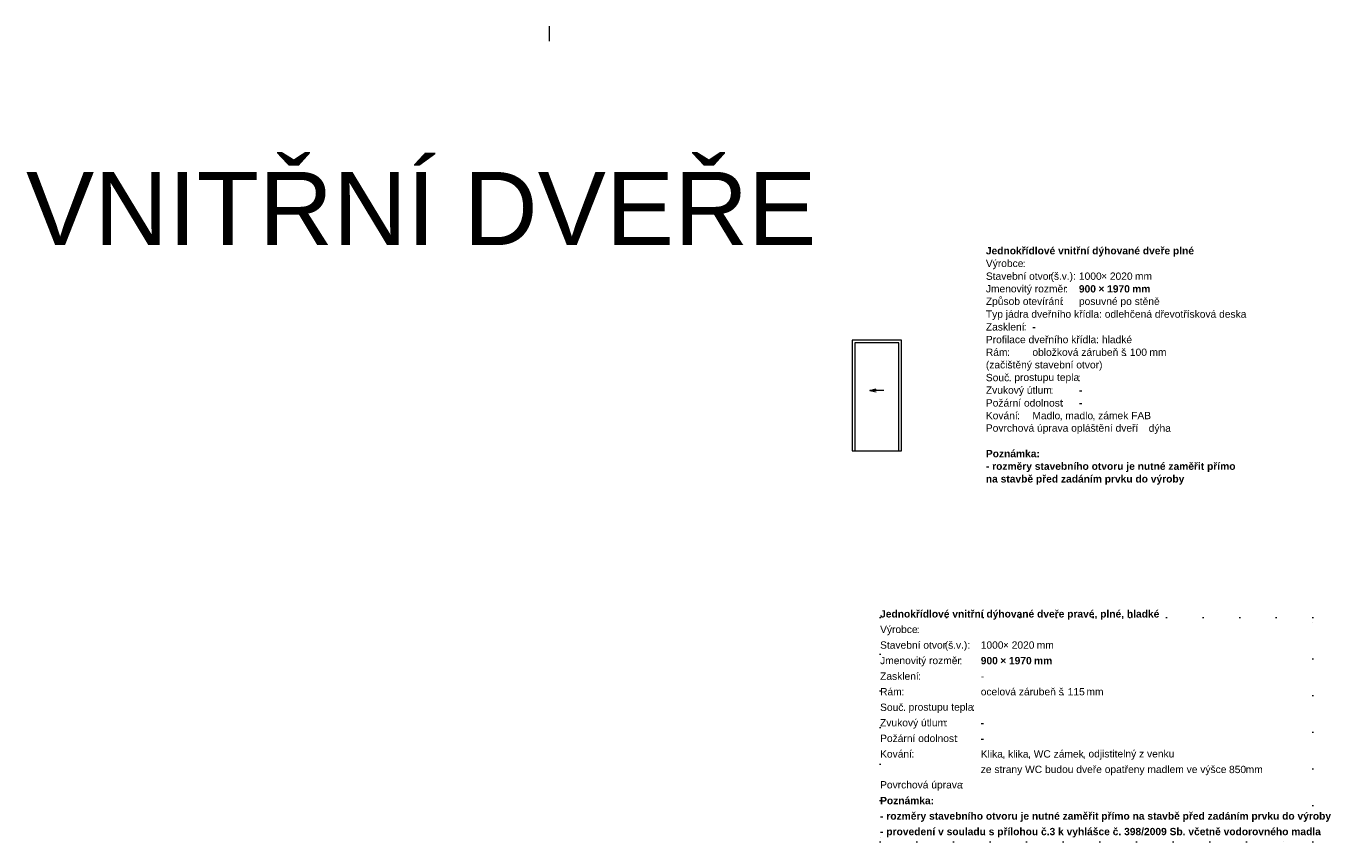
# Model space of a CAD drawing. Header units: millimetres. Extents: x 15381 to 191117, y -190522 to 367005.
# Tile 51 of 79: x 26766 to 62360, y 267005 to 289298. Entities that reach past the tile are written whole.
import ezdxf

# ---------------------------------------------------------------- set-up
doc = ezdxf.new("R2010")
doc.units = ezdxf.units.MM
doc.header["$MEASUREMENT"] = 0
doc.linetypes.add('Wipeout_Contour', pattern=[1000, 0, -1000])
doc.styles.add('GENEROVANÝ_STYL_1', font='txt')
doc.styles.add('GENEROVANÝ_STYL_2', font='txt')

msp = doc.modelspace()

# ---------------------------------------------------------------- linework, layer by layer
at = {"color": 7, "linetype": 'Continuous', "lineweight": 20}
for p, q in [((50667.4, 280719.5), (49317.4, 280719.5)), ((49317.4, 280719.5), (49317.4, 277689.5)), ((50592.4, 280644.5), (49392.4, 280644.5)), ((49392.4, 280644.5), (49392.4, 277689.5)), ((50592.4, 277689.5), (50592.4, 280644.5)), ((50667.4, 277689.5), (50667.4, 280719.5)), ((49798.7, 279342.5), (49974.2, 279381.2)), ((50178.2, 279342.5), (49798.7, 279342.5)), ((49798.7, 279342.5), (49974.2, 279303.9)), ((49317.4, 277689.5), (50667.4, 277689.5))]:
    msp.add_line(p, q, dxfattribs=at)
at = {"color": 7, "linetype": 'Continuous', "lineweight": 20, "flags": 128}
msp.add_lwpolyline([(41057.8, 288884), (41053.8, 289297.9)], dxfattribs=at)

# ---------------------------------------------------------------- texts
at = {"color": 7, "linetype": 'Continuous', "lineweight": 20, "attachment_point": 7}
for s, insert, char_height, style in [('\\A1;{\\pql;\\fArial|b0|i0|c238|p38;VNITŘNÍ DVEŘE}', (26763.6, 283313.2), 2000, 'GENEROVANÝ_STYL_1'), ('\\A1;{\\pql;\\fArial|b1|i0|c238|p38;Jednokřídlové vnitřní dýhované dveře plné}', (52967.4, 282999.6), 200, 'GENEROVANÝ_STYL_2'), ('\\A1;{\\pql;\\fArial|b0|i0|c238|p38;Výrobce}', (52967.4, 282653.4), 200, 'GENEROVANÝ_STYL_1'), ('\\A1;{\\pql;\\fArial|b0|i0|c238|p38;:}', (53971.3, 282711), 200, 'GENEROVANÝ_STYL_1'), ('\\A1;{\\pql;\\fArial|b0|i0|c238|p38;^I}', (54048.1, 282711), 200, 'GENEROVANÝ_STYL_1'), ('\\A1;{\\pql;\\fArial|b0|i0|c238|p38;^I}', (54237.4, 282711), 200, 'GENEROVANÝ_STYL_1'), ('\\A1;{\\pql;\\fArial|b0|i0|c238|p38;^I}', (54872.4, 282711), 200, 'GENEROVANÝ_STYL_1'), ('\\A1;{\\pql;\\fArial|b0|i0|c238|p38;Stavební otvor}', (52967.4, 282361.4), 200, 'GENEROVANÝ_STYL_1'), ('\\A1;{\\pql;\\fArial|b0|i0|c238|p38;(}', (54733.8, 282307), 200, 'GENEROVANÝ_STYL_1'), ('\\A1;{\\pql;\\fArial|b0|i0|c238|p38;š}', (54825.2, 282361.6), 200, 'GENEROVANÝ_STYL_1'), ('\\A1;{\\pql;\\fArial|b0|i0|c238|p38;.}', (54962.4, 282364.7), 200, 'GENEROVANÝ_STYL_1'), ('\\A1;{\\pql;\\fArial|b0|i0|c238|p38;v}', (55039.2, 282364.7), 200, 'GENEROVANÝ_STYL_1'), ('\\A1;{\\pql;\\fArial|b0|i0|c238|p38;.):}', (55176.3, 282307), 200, 'GENEROVANÝ_STYL_1'), ('\\A1;{\\pql;\\fArial|b1|i0|c238|p38; }', (55421.3, 282296.1), 200, 'GENEROVANÝ_STYL_2'), ('\\A1;{\\pql;\\fArial|b1|i0|c238|p38;^I}', (55498.1, 282364.7), 200, 'GENEROVANÝ_STYL_2'), ('\\A1;{\\pql;\\fArial|b0|i0|c238|p38;1000}', (55507.4, 282361.4), 200, 'GENEROVANÝ_STYL_1'), ('\\A1;{\\pql;\\fArial|b0|i0|c238|p38;× }', (56114.5, 282364.7), 200, 'GENEROVANÝ_STYL_1'), ('\\A1;{\\pql;\\fArial|b0|i0|c238|p38;2020}', (56352.2, 282361.4), 200, 'GENEROVANÝ_STYL_1'), ('\\A1;{\\pql;\\fArial|b0|i0|c238|p38; mm}', (56959.3, 282364.7), 200, 'GENEROVANÝ_STYL_1'), ('\\A1;{\\pql;\\fArial|b0|i0|c238|p38;Jmenovitý rozměr}', (52967.4, 281960.8), 200, 'GENEROVANÝ_STYL_1'), ('\\A1;{\\pql;\\fArial|b0|i0|c238|p38;:}', (55128.8, 282018.4), 200, 'GENEROVANÝ_STYL_1'), ('\\A1;{\\pql;\\fArial|b0|i0|c238|p38;^I}', (55205.6, 282018.4), 200, 'GENEROVANÝ_STYL_1'), ('\\A1;{\\pql;\\fArial|b1|i0|c238|p38;900}', (55507.4, 282015), 200, 'GENEROVANÝ_STYL_2'), ('\\A1;{\\pql;\\fArial|b1|i0|c238|p38; × }', (55962.7, 282018.4), 200, 'GENEROVANÝ_STYL_2'), ('\\A1;{\\pql;\\fArial|b1|i0|c238|p38;1970}', (56277.2, 282015), 200, 'GENEROVANÝ_STYL_2'), ('\\A1;{\\pql;\\fArial|b1|i0|c238|p38; mm}', (56884.3, 282018.4), 200, 'GENEROVANÝ_STYL_2'), ('\\A1;{\\pql;\\fArial|b0|i0|c238|p38;Způsob otevírání}', (52967.4, 281617.7), 200, 'GENEROVANÝ_STYL_1'), ('\\A1;{\\pql;\\fArial|b0|i0|c238|p38;:}', (55022.7, 281672.1), 200, 'GENEROVANÝ_STYL_1'), ('\\A1;{\\pql;\\fArial|b0|i0|c238|p38;^I}', (55099.5, 281672.1), 200, 'GENEROVANÝ_STYL_1'), ('\\A1;{\\pql;\\fArial|b0|i0|c238|p38;posuvné po stěně}', (55507.4, 281617.7), 200, 'GENEROVANÝ_STYL_1'), ('\\A1;{\\pql;\\fArial|b0|i0|c238|p38;Typ jádra dveřního křídla: odlehčená dřevotřísková deska}', (52967.4, 281268.2), 200, 'GENEROVANÝ_STYL_1'), ('\\A1;{\\pql;\\fArial|b0|i0|c238|p38;Zasklení}', (52967.4, 280976.3), 200, 'GENEROVANÝ_STYL_1'), ('\\A1;{\\pql;\\fArial|b0|i0|c238|p38;Profilace dveřního křídla: hladké}', (52967.4, 280630), 200, 'GENEROVANÝ_STYL_1'), ('\\A1;{\\pql;\\fArial|b0|i0|c238|p38;:}', (54002.4, 280979.5), 200, 'GENEROVANÝ_STYL_1'), ('\\A1;{\\pql;\\fArial|b1|i0|c238|p38; }', (54079.2, 280910.9), 200, 'GENEROVANÝ_STYL_2'), ('\\A1;{\\pql;\\fArial|b1|i0|c238|p38;^I}', (54156, 280979.5), 200, 'GENEROVANÝ_STYL_2'), ('\\A1;{\\pql;\\fArial|b1|i0|c238|p38;-}', (54237.4, 280979.5), 200, 'GENEROVANÝ_STYL_2'), ('\\A1;{\\pql;\\fArial|b0|i0|c238|p38;Rám}', (52967.4, 280283.7), 200, 'GENEROVANÝ_STYL_1'), ('\\A1;{\\pql;\\fArial|b0|i0|c238|p38;obložková zárubeň š}', (54237.4, 280283.7), 200, 'GENEROVANÝ_STYL_1'), ('\\A1;{\\pql;\\fArial|b0|i0|c238|p38;100}', (56899.8, 280283.6), 200, 'GENEROVANÝ_STYL_1'), ('\\A1;{\\pql;\\fArial|b0|i0|c238|p38;(začištěný stavební otvor)}', (52967.4, 279882.8), 200, 'GENEROVANÝ_STYL_1'), ('\\A1;{\\pql;\\fArial|b0|i0|c238|p38;: }', (53545.2, 280286.9), 200, 'GENEROVANÝ_STYL_1'), ('\\A1;{\\pql;\\fArial|b0|i0|c238|p38;^I}', (53698.8, 280286.9), 200, 'GENEROVANÝ_STYL_1'), ('\\A1;{\\pql;\\fArial|b0|i0|c238|p38;. }', (56746.2, 280286.9), 200, 'GENEROVANÝ_STYL_1'), ('\\A1;{\\pql;\\fArial|b0|i0|c238|p38; mm}', (57355.1, 280286.9), 200, 'GENEROVANÝ_STYL_1'), ('\\A1;{\\pql;\\fArial|b0|i0|c238|p38;Souč}', (52967.4, 279591), 200, 'GENEROVANÝ_STYL_1'), ('\\A1;{\\pql;\\fArial|b0|i0|c238|p38;Zvukový útlum}', (52967.4, 279190.3), 200, 'GENEROVANÝ_STYL_1'), ('\\A1;{\\pql;\\fArial|b0|i0|c238|p38;. }', (53590.9, 279594.2), 200, 'GENEROVANÝ_STYL_1'), ('\\A1;{\\pql;\\fArial|b0|i0|c238|p38;prostupu tepla}', (53744.5, 279539.8), 200, 'GENEROVANÝ_STYL_1'), ('\\A1;{\\pql;\\fArial|b0|i0|c238|p38;:}', (55478, 279594.2), 200, 'GENEROVANÝ_STYL_1'), ('\\A1;{\\pql;\\fArial|b1|i0|c238|p38; }', (55554.8, 279525.7), 200, 'GENEROVANÝ_STYL_2'), ('\\A1;{\\pql;\\fArial|b1|i0|c238|p38;^I}', (55631.6, 279594.2), 200, 'GENEROVANÝ_STYL_2'), ('\\A1;{\\pql;\\fArial|b0|i0|c238|p38;Požární odolnost}', (52967.4, 278898.5), 200, 'GENEROVANÝ_STYL_1'), ('\\A1;{\\pql;\\fArial|b0|i0|c238|p38;:}', (54733.8, 279247.9), 200, 'GENEROVANÝ_STYL_1'), ('\\A1;{\\pql;\\fArial|b1|i0|c238|p38; }', (54810.6, 279179.4), 200, 'GENEROVANÝ_STYL_2'), ('\\A1;{\\pql;\\fArial|b1|i0|c238|p38;^I}', (54887.4, 279247.9), 200, 'GENEROVANÝ_STYL_2'), ('\\A1;{\\pql;\\fArial|b1|i0|c238|p38;-}', (55507.4, 279247.9), 200, 'GENEROVANÝ_STYL_2'), ('\\A1;{\\pql;\\fArial|b0|i0|c238|p38;Kování}', (52967.4, 278552.2), 200, 'GENEROVANÝ_STYL_1'), ('\\A1;{\\pql;\\fArial|b0|i0|c238|p38;:}', (53819.5, 278555.3), 200, 'GENEROVANÝ_STYL_1'), ('\\A1;{\\pql;\\fArial|b0|i0|c238|p38;Madlo}', (54237.4, 278552.2), 200, 'GENEROVANÝ_STYL_1'), ('\\A1;{\\pql;\\fArial|b0|i0|c238|p38;:}', (55020.9, 278901.6), 200, 'GENEROVANÝ_STYL_1'), ('\\A1;{\\pql;\\fArial|b1|i0|c238|p38; }', (55097.7, 278833), 200, 'GENEROVANÝ_STYL_2'), ('\\A1;{\\pql;\\fArial|b0|i0|c238|p38;madlo}', (55135.2, 278552.2), 200, 'GENEROVANÝ_STYL_1'), ('\\A1;{\\pql;\\fArial|b1|i0|c238|p38;^I}', (55174.5, 278901.6), 200, 'GENEROVANÝ_STYL_2'), ('\\A1;{\\pql;\\fArial|b1|i0|c238|p38;-}', (55507.4, 278901.6), 200, 'GENEROVANÝ_STYL_2'), ('\\A1;{\\pql;\\fArial|b0|i0|c238|p38;zámek FAB}', (56033.1, 278552.2), 200, 'GENEROVANÝ_STYL_1'), ('\\A1;{\\pql;\\fArial|b0|i0|c238|p38;Povrchová úprava opláštění dveří}', (52967.4, 278154.6), 200, 'GENEROVANÝ_STYL_1'), ('\\A1;{\\pql;\\fArial|b1|i0|c238|p38; }', (53896.3, 278486.7), 200, 'GENEROVANÝ_STYL_2'), ('\\A1;{\\pql;\\fArial|b1|i0|c238|p38;^I}', (53973.1, 278555.3), 200, 'GENEROVANÝ_STYL_2'), ('\\A1;{\\pql;\\fArial|b0|i0|c238|p38;, }', (54981.6, 278516.5), 200, 'GENEROVANÝ_STYL_1'), ('\\A1;{\\pql;\\fArial|b0|i0|c238|p38;, }', (55879.5, 278516.5), 200, 'GENEROVANÝ_STYL_1'), ('\\A1;{\\pql;\\fArial|b0|i0|c238|p38;:}', (57045.1, 278209), 200, 'GENEROVANÝ_STYL_1'), ('\\A1;{\\pql;\\fArial|b0|i0|c238|p38;dýha}', (57412.4, 278151.4), 200, 'GENEROVANÝ_STYL_1'), ('\\A1;{\\pql;\\fArial|b0|i0|c238|p38;^I}', (57121.9, 278209), 200, 'GENEROVANÝ_STYL_1'), ('\\A1;{\\pql;\\fArial|b1|i0|c238|p38;Poznámka:}', (52967.4, 277513.2), 200, 'GENEROVANÝ_STYL_2'), ('\\A1;{\\pql;\\fArial|b1|i0|c238|p38;- rozměry stavebního otvoru je nutné zaměřit přímo}', (52967.4, 277112.3), 200, 'GENEROVANÝ_STYL_2'), ('\\A1;{\\pql;\\fArial|b1|i0|c238|p38;na stavbě před zadáním prvku do výroby}', (52967.4, 276766), 200, 'GENEROVANÝ_STYL_2')]:
    msp.add_mtext(s, dxfattribs=dict(at, insert=insert, char_height=char_height, style=style))

# ---------------------------------------------------------------- wipeouts: each hides what was drawn before it
at = {"color": 254, "linetype": 'Wipeout_Contour', "lineweight": 0, "ltscale": 1103492.866522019}
msp.add_wipeout([(50079.9, 273133.7), (50079.9, 267005.2), (61896.3, 267005.2), (61896.3, 273133.7)], dxfattribs=at)

# ---------------------------------------------------------------- next in the draw order: linework, layer by layer
at = {"color": 7, "linetype": 'Wipeout_Contour', "lineweight": 20}
for p, q in [((50079.9, 273133.7), (50079.9, 267005.2)), ((61896.3, 273133.7), (50079.9, 273133.7)), ((61896.3, 267005.2), (61896.3, 273133.7)), ((50079.9, 267005.2), (61896.3, 267005.2))]:
    msp.add_line(p, q, dxfattribs=at)

# ---------------------------------------------------------------- next in the draw order: texts
at = {"color": 7, "linetype": 'Continuous', "lineweight": 20, "char_height": 200, "attachment_point": 7}
for s, insert, style in [('\\A1;{\\pql;\\fArial|b1|i0|c238|p38;Jednokřídlové vnitřní dýhované dveře pravé, plné, hladké}', (50079.9, 273077.1), 'GENEROVANÝ_STYL_2'), ('\\A1;{\\pql;\\fArial|b0|i0|c238|p38;Výrobce}', (50079.9, 272652.4), 'GENEROVANÝ_STYL_1'), ('\\A1;{\\pql;\\fArial|b0|i0|c238|p38;:}', (51083.8, 272710), 'GENEROVANÝ_STYL_1'), ('\\A1;{\\pql;\\fArial|b0|i0|c238|p38;^I}', (51160.6, 272710), 'GENEROVANÝ_STYL_1'), ('\\A1;{\\pql;\\fArial|b0|i0|c238|p38;^I}', (52827.4, 272710), 'GENEROVANÝ_STYL_1'), ('\\A1;{\\pql;\\fArial|b0|i0|c238|p38;^I}', (53254.9, 272710), 'GENEROVANÝ_STYL_1'), ('\\A1;{\\pql;\\fArial|b0|i0|c238|p38;Stavební otvor}', (50079.9, 272281.8), 'GENEROVANÝ_STYL_1'), ('\\A1;{\\pql;\\fArial|b0|i0|c238|p38;(}', (51846.3, 272227.4), 'GENEROVANÝ_STYL_1'), ('\\A1;{\\pql;\\fArial|b0|i0|c238|p38;š}', (51937.7, 272281.9), 'GENEROVANÝ_STYL_1'), ('\\A1;{\\pql;\\fArial|b0|i0|c238|p38;.}', (52074.9, 272285.1), 'GENEROVANÝ_STYL_1'), ('\\A1;{\\pql;\\fArial|b0|i0|c238|p38;v}', (52151.7, 272285.1), 'GENEROVANÝ_STYL_1'), ('\\A1;{\\pql;\\fArial|b0|i0|c238|p38;.):}', (52288.8, 272227.4), 'GENEROVANÝ_STYL_1'), ('\\A1;{\\pql;\\fArial|b0|i0|c238|p38;1000}', (52827.4, 272281.8), 'GENEROVANÝ_STYL_1'), ('\\A1;{\\pql;\\fArial|b0|i0|c238|p38;× }', (53434.4, 272285.1), 'GENEROVANÝ_STYL_1'), ('\\A1;{\\pql;\\fArial|b0|i0|c238|p38;2020}', (53672.2, 272281.8), 'GENEROVANÝ_STYL_1'), ('\\A1;{\\pql;\\fArial|b0|i0|c238|p38; mm}', (54279.2, 272285.1), 'GENEROVANÝ_STYL_1'), ('\\A1;{\\pql;\\fArial|b0|i0|c238|p38;Jmenovitý rozměr}', (50079.9, 271802.6), 'GENEROVANÝ_STYL_1'), ('\\A1;{\\pql;\\fArial|b0|i0|c238|p38;:}', (52241.3, 271860.2), 'GENEROVANÝ_STYL_1'), ('\\A1;{\\pql;\\fArial|b1|i0|c238|p38; }', (52533.8, 272216.5), 'GENEROVANÝ_STYL_2'), ('\\A1;{\\pql;\\fArial|b1|i0|c238|p38;^I}', (52610.6, 272285.1), 'GENEROVANÝ_STYL_2'), ('\\A1;{\\pql;\\fArial|b1|i0|c238|p38;900}', (52827.4, 271856.8), 'GENEROVANÝ_STYL_2'), ('\\A1;{\\pql;\\fArial|b1|i0|c238|p38; × }', (53282.7, 271860.2), 'GENEROVANÝ_STYL_2'), ('\\A1;{\\pql;\\fArial|b1|i0|c238|p38;1970}', (53597.2, 271856.8), 'GENEROVANÝ_STYL_2'), ('\\A1;{\\pql;\\fArial|b1|i0|c238|p38; mm}', (54204.3, 271860.2), 'GENEROVANÝ_STYL_2'), ('\\A1;{\\pql;\\fArial|b0|i0|c238|p38;Zasklení}', (50079.9, 271432.2), 'GENEROVANÝ_STYL_1'), ('\\A1;{\\pql;\\fArial|b0|i0|c238|p38;:}', (51114.9, 271435.4), 'GENEROVANÝ_STYL_1'), ('\\A1;{\\pql;\\fArial|b0|i0|c238|p38;^I}', (52318.1, 271860.2), 'GENEROVANÝ_STYL_1'), ('\\A1;{\\pql;\\fArial|b0|i0|c238|p38;Rám}', (50079.9, 271007.4), 'GENEROVANÝ_STYL_1'), ('\\A1;{\\pql;\\fArial|b1|i0|c238|p38; }', (51191.7, 271366.8), 'GENEROVANÝ_STYL_2'), ('\\A1;{\\pql;\\fArial|b1|i0|c238|p38;^I}', (51268.5, 271435.4), 'GENEROVANÝ_STYL_2'), ('\\A1;{\\pql;\\fArial|b0|i0|c238|p38;-}', (52827.4, 271435.4), 'GENEROVANÝ_STYL_1'), ('\\A1;{\\pql;\\fArial|b0|i0|c238|p38;ocelová zárubeň š}', (52827.4, 271007.4), 'GENEROVANÝ_STYL_1'), ('\\A1;{\\pql;\\fArial|b0|i0|c238|p38;: }', (50657.7, 271010.5), 'GENEROVANÝ_STYL_1'), ('\\A1;{\\pql;\\fArial|b0|i0|c238|p38;^I}', (50811.3, 271010.5), 'GENEROVANÝ_STYL_1'), ('\\A1;{\\pql;\\fArial|b0|i0|c238|p38;. }', (55047.2, 271010.5), 'GENEROVANÝ_STYL_1'), ('\\A1;{\\pql;\\fArial|b0|i0|c238|p38;115}', (55200.8, 271007.2), 'GENEROVANÝ_STYL_1'), ('\\A1;{\\pql;\\fArial|b0|i0|c238|p38; mm}', (55636, 271010.5), 'GENEROVANÝ_STYL_1'), ('\\A1;{\\pql;\\fArial|b0|i0|c238|p38;Souč}', (50079.9, 270582.4), 'GENEROVANÝ_STYL_1'), ('\\A1;{\\pql;\\fArial|b0|i0|c238|p38;. }', (50703.4, 270585.6), 'GENEROVANÝ_STYL_1'), ('\\A1;{\\pql;\\fArial|b0|i0|c238|p38;prostupu tepla}', (50857, 270531.2), 'GENEROVANÝ_STYL_1'), ('\\A1;{\\pql;\\fArial|b0|i0|c238|p38;:}', (52590.5, 270585.6), 'GENEROVANÝ_STYL_1'), ('\\A1;{\\pql;\\fArial|b1|i0|c238|p38; }', (52667.3, 270517.1), 'GENEROVANÝ_STYL_2'), ('\\A1;{\\pql;\\fArial|b1|i0|c238|p38;^I}', (52744.1, 270585.6), 'GENEROVANÝ_STYL_2'), ('\\A1;{\\pql;\\fArial|b0|i0|c238|p38;Zvukový útlum}', (50079.9, 270103.2), 'GENEROVANÝ_STYL_1'), ('\\A1;{\\pql;\\fArial|b0|i0|c238|p38;:}', (51846.3, 270160.8), 'GENEROVANÝ_STYL_1'), ('\\A1;{\\pql;\\fArial|b1|i0|c238|p38;^I}', (51999.9, 270160.8), 'GENEROVANÝ_STYL_2'), ('\\A1;{\\pql;\\fArial|b1|i0|c238|p38;-}', (52827.4, 270160.8), 'GENEROVANÝ_STYL_2'), ('\\A1;{\\pql;\\fArial|b0|i0|c238|p38;Požární odolnost}', (50079.9, 269732.8), 'GENEROVANÝ_STYL_1'), ('\\A1;{\\pql;\\fArial|b1|i0|c238|p38; }', (51923.1, 270092.2), 'GENEROVANÝ_STYL_2'), ('\\A1;{\\pql;\\fArial|b0|i0|c238|p38;:}', (52133.4, 269735.9), 'GENEROVANÝ_STYL_1'), ('\\A1;{\\pql;\\fArial|b1|i0|c238|p38;-}', (52827.4, 269735.9), 'GENEROVANÝ_STYL_2'), ('\\A1;{\\pql;\\fArial|b0|i0|c238|p38;Kování}', (50079.9, 269307.9), 'GENEROVANÝ_STYL_1'), ('\\A1;{\\pql;\\fArial|b0|i0|c238|p38;:}', (50932, 269311.1), 'GENEROVANÝ_STYL_1'), ('\\A1;{\\pql;\\fArial|b1|i0|c238|p38; }', (52210.2, 269667.3), 'GENEROVANÝ_STYL_2'), ('\\A1;{\\pql;\\fArial|b1|i0|c238|p38;^I}', (52287, 269735.9), 'GENEROVANÝ_STYL_2'), ('\\A1;{\\pql;\\fArial|b0|i0|c238|p38;Klika}', (52827.4, 269307.9), 'GENEROVANÝ_STYL_1'), ('\\A1;{\\pql;\\fArial|b0|i0|c238|p38;klika}', (53573.4, 269307.9), 'GENEROVANÝ_STYL_1'), ('\\A1;{\\pql;\\fArial|b0|i0|c238|p38;WC zámek}', (54273.8, 269307.8), 'GENEROVANÝ_STYL_1'), ('\\A1;{\\pql;\\fArial|b0|i0|c238|p38;odjistitelný z venku}', (55767.7, 269253.5), 'GENEROVANÝ_STYL_1'), ('\\A1;{\\pql;\\fArial|b1|i0|c238|p38; }', (51008.8, 269242.5), 'GENEROVANÝ_STYL_2'), ('\\A1;{\\pql;\\fArial|b1|i0|c238|p38;^I}', (51085.6, 269311.1), 'GENEROVANÝ_STYL_2'), ('\\A1;{\\pql;\\fArial|b0|i0|c238|p38;, }', (53419.8, 269272.2), 'GENEROVANÝ_STYL_1'), ('\\A1;{\\pql;\\fArial|b0|i0|c238|p38;, }', (54120.2, 269272.2), 'GENEROVANÝ_STYL_1'), ('\\A1;{\\pql;\\fArial|b0|i0|c238|p38;, }', (55614.1, 269272.2), 'GENEROVANÝ_STYL_1'), ('\\A1;{\\pql;\\fArial|b0|i0|c238|p38;850}', (59604.9, 268882.9), 'GENEROVANÝ_STYL_1'), ('\\A1;{\\pql;\\fArial|b1|i0|c238|p38; }', (50079.9, 268817.6), 'GENEROVANÝ_STYL_2'), ('\\A1;{\\pql;\\fArial|b1|i0|c238|p38;^I}', (50156.7, 268886.2), 'GENEROVANÝ_STYL_2'), ('\\A1;{\\pql;\\fArial|b0|i0|c238|p38;ze strany WC budou dveře opatřeny madlem ve výšce }', (52827.4, 268828.6), 'GENEROVANÝ_STYL_1'), ('\\A1;{\\pql;\\fArial|b0|i0|c238|p38;^I}', (59472.4, 268886.2), 'GENEROVANÝ_STYL_1'), ('\\A1;{\\pql;\\fArial|b0|i0|c238|p38;mm}', (60060.2, 268886.2), 'GENEROVANÝ_STYL_1'), ('\\A1;{\\pql;\\fArial|b0|i0|c238|p38;Povrchová úprava}', (50079.9, 268406.9), 'GENEROVANÝ_STYL_1'), ('\\A1;{\\pql;\\fArial|b0|i0|c238|p38;:}', (52285.1, 268461.3), 'GENEROVANÝ_STYL_1'), ('\\A1;{\\pql;\\fArial|b0|i0|c238|p38;^I}', (52361.9, 268461.3), 'GENEROVANÝ_STYL_1'), ('\\A1;{\\pql;\\fArial|b1|i0|c238|p38;Poznámka:}', (50079.9, 268033.3), 'GENEROVANÝ_STYL_2'), ('\\A1;{\\pql;\\fArial|b1|i0|c238|p38;- rozměry stavebního otvoru je nutné zaměřit přímo na stavbě před zadáním prvku do výroby}', (50079.9, 267553.9), 'GENEROVANÝ_STYL_2'), ('\\A1;{\\pql;\\fArial|b1|i0|c238|p38;- provedení v souladu s přílohou č.3 k vyhlášce č. 398/2009 Sb. včetně vodorovného madla}', (50079.9, 267129), 'GENEROVANÝ_STYL_2')]:
    msp.add_mtext(s, dxfattribs=dict(at, insert=insert, style=style))

doc.saveas('drawing.dxf')
